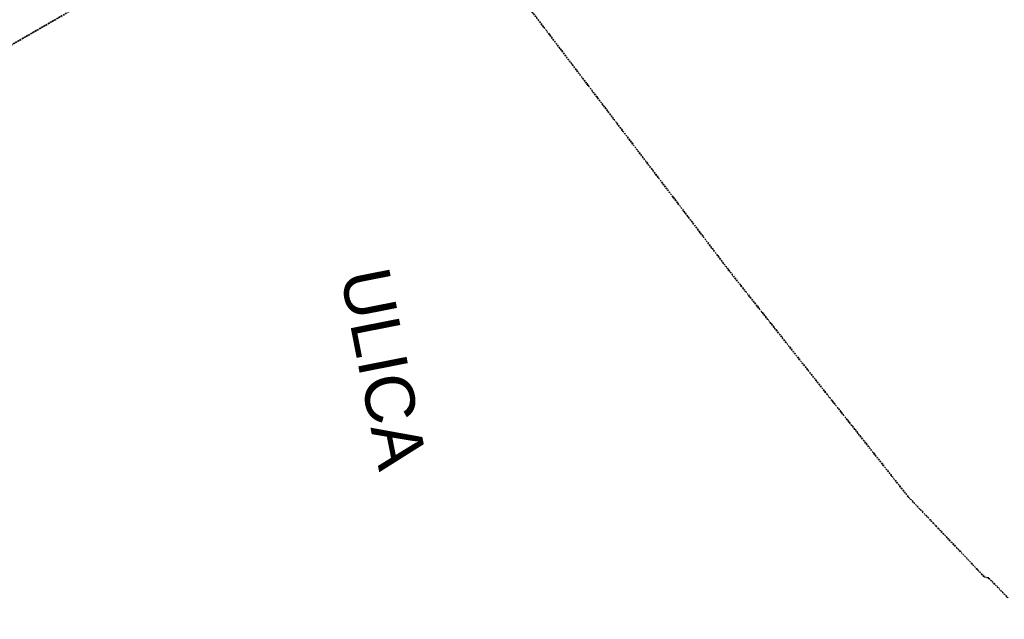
# Model space of a CAD drawing. Extents: x 6414462 to 20492237, y 5756825 to 17376351.
# Tile 8 of 127: x 6496628 to 6497630, y 5809309 to 5809919. Entities that reach past the tile are written whole.
import ezdxf

# ---------------------------------------------------------------- set-up
doc = ezdxf.new("R2010")
doc.units = 0
for name, pattern in [('2324-2024 mdcp$0$KROPK2', [1, 0.05, -0.95]), ('2324-2024 mdcp$0$KROPK3-2', [2.49, 1.5, -0.47, 0.05, -0.47]), ('2324-2024 mdcp$0$PRZER3-2', [2.5, 1.5, -1]), ('Lipnica teren 1$0$HIDDEN2', [0.1875, 0.125, -0.0625])]:
    doc.linetypes.add(name, pattern=pattern)
for name, color, linetype, lineweight in [('2324-2024 mdcp$0$GESJAE', 7, 'Continuous', 50), ('2324-2024 mdcp$0$GESJEW', 7, 'Continuous', 35), ('2324-2024 mdcp$0$GESJOB', 7, 'Continuous', 35)]:
    doc.layers.add(name, color=color, linetype=linetype, lineweight=lineweight)
doc.layers.add('Lipnica teren 1$0$AW TABELA', color=2, linetype='Continuous')
doc.layers.add('Lipnica teren 1$0$demontaże', color=10, linetype='Continuous')
doc.styles.add('Lipnica teren 1$0$1', font='arial.ttf')

# ---------------------------------------------------------------- blocks, each defined once
blk = doc.blocks.new('2324-2024 mdcp')
at = {"layer": '2324-2024 mdcp$0$GESJAE', "color": 7, "linetype": '2324-2024 mdcp$0$KROPK2', "lineweight": 50}
blk.add_lwpolyline([(6497738.5, 5810537.3), (6497005.6, 5810116.2), (6497349.5, 5809664.4), (6497532.5, 5809433.4), (6497550.1, 5809415), (6497568.8, 5809395.3), (6497572, 5809391.9), (6497587.4, 5809375.8), (6497609.3, 5809352.7), (6497613.8, 5809351.4), (6497633.4, 5809331.2)], dxfattribs=at)
at = {"layer": '2324-2024 mdcp$0$GESJEW', "color": 7, "linetype": '2324-2024 mdcp$0$KROPK3-2', "lineweight": 35}
blk.add_lwpolyline([(6495935.8, 5807525), (6495642.4, 5808456.4), (6495627, 5808633.8), (6495633.6, 5808749.3), (6495670, 5808894.5), (6495678.7, 5808908.7), (6495764.8, 5809119.3), (6495818.9, 5809221.5), (6495819.7, 5809228.8), (6495879.3, 5809353.5), (6495944.9, 5809465.5), (6495948.7, 5809471.8), (6496069.4, 5809601.8), (6496275.1, 5809726), (6496474.5, 5809809.5), (6497005.6, 5810116.2), (6497738.5, 5810537.3)], dxfattribs=at)
at = {"layer": '2324-2024 mdcp$0$GESJOB', "color": 7, "linetype": '2324-2024 mdcp$0$PRZER3-2', "lineweight": 35}
blk.add_lwpolyline([(6497738.5, 5810537.3), (6497005.6, 5810116.2), (6497349.5, 5809664.4), (6497532.5, 5809433.4), (6497550.1, 5809415), (6497568.8, 5809395.3), (6497572, 5809391.9), (6497587.4, 5809375.8), (6497609.3, 5809352.7), (6497613.8, 5809351.4), (6497633.4, 5809331.2)], dxfattribs=at)
blk = doc.blocks.new('Lipnica teren 1')
at = {"layer": 'Lipnica teren 1$0$demontaże', "linetype": 'Lipnica teren 1$0$HIDDEN2'}
blk.add_blockref('2324-2024 mdcp', (0, 0), dxfattribs=at)
at = {"layer": 'Lipnica teren 1$0$AW TABELA', "style": 'Lipnica teren 1$0$1'}
blk.add_text('ULICA', height=50, rotation=281.150306, dxfattribs=at).set_placement((6496954.25, 5809660.584, 10.22))

msp = doc.modelspace()

# ---------------------------------------------------------------- block references
msp.add_blockref('Lipnica teren 1', (0, 0))

doc.saveas('drawing.dxf')
